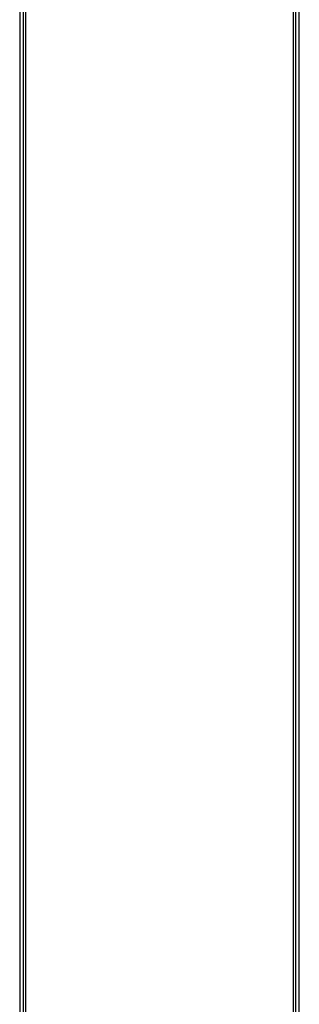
# Model space of a CAD drawing. Header units: inches. Extents: x 0 to 240, y -11 to 156.
# Tile 7 of 34: x 39.44 to 45.62, y 50.77 to 72.52. Entities that reach past the tile are written whole.
import ezdxf

# ---------------------------------------------------------------- set-up
doc = ezdxf.new("R2010")
doc.units = ezdxf.units.IN
doc.header["$LTSCALE"] = 14.423415
doc.header["$MEASUREMENT"] = 0
doc.layers.add('Visible Edges(ANSI)', color=7, linetype='Continuous', lineweight=25)
doc.layers.add('Visible Tangent Edges(ANSI)', color=7, linetype='Continuous', lineweight=25)

msp = doc.modelspace()

# ---------------------------------------------------------------- linework, layer by layer
at = {"layer": 'Visible Edges(ANSI)'}
for p, q in [((39.5224, 135.8582), (39.5224, 30.7843)), ((45.5412, 30.7843), (45.5412, 135.8582)), ((45.6218, 30.7843), (45.6218, 135.8582)), ((39.4418, 82.6079), (39.4418, 37.5384))]:
    msp.add_line(p, q, dxfattribs=at)
at = {"layer": 'Visible Tangent Edges(ANSI)'}
for p, q in [((45.4958, 30.6012), (45.4958, 136.0412)), ((39.5678, 82.6005), (39.5678, 37.5458))]:
    msp.add_line(p, q, dxfattribs=at)

doc.saveas('drawing.dxf')
